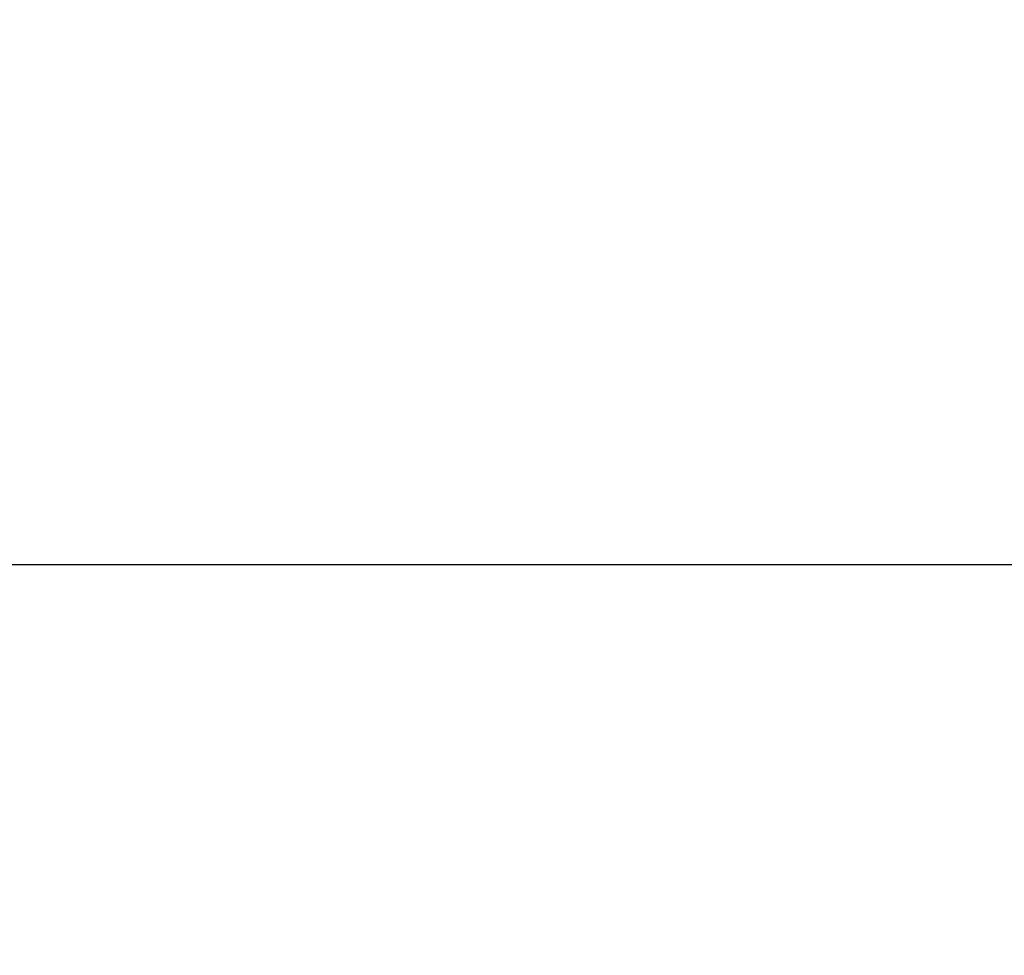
# Model space of a CAD drawing. Header units: millimetres. Extents: x 5411 to 5849, y 1719 to 2519.
# Tile 10 of 247: x 5810.0812 to 5810.0973, y 1747.0804 to 1747.0957. Entities that reach past the tile are written whole.
import ezdxf

# ---------------------------------------------------------------- set-up
doc = ezdxf.new("R2010")
doc.units = ezdxf.units.MM
doc.layers.add('Layer 01', color=7, linetype='Continuous', true_color=0x000000)

# ---------------------------------------------------------------- blocks, each defined once
blk = doc.blocks.new('Hanger v2')
at = {"layer": 'Layer 01', "color": 253, "true_color": 0xa0a0a0}
blk.add_open_spline([(-367.884241, -0.001826, 28.089056), (-367.888307, 0.493376, 28.118799), (-368.061735, 0.991143, 28.148542), (-368.379176, 1.367413, 28.178285), (-368.831463, 1.903517, 28.220662), (-369.576098, 2.192981, 28.263039), (-370.271723, 2.103106, 28.305416), (-370.967348, 2.01323, 28.347793), (-371.613961, 1.544016, 28.39017), (-371.91514, 0.910564, 28.432547), (-372.049102, 0.628809, 28.451396), (-372.114723, 0.314561, 28.470245), (-372.113788, 0, 28.489094)], degree=3, knots=[0, 0, 0, 0, 1.51725, 1.51725, 1.51725, 3.722663, 3.722663, 3.722663, 5.928076, 5.928076, 5.928076, 6.909025, 6.909025, 6.909025, 6.909025], dxfattribs=at)
blk = doc.blocks.new('40X80 v5')
at = {"layer": 'Layer 01'}
blk.add_blockref('Hanger v2', (4369, 1480, -40), dxfattribs=at)

msp = doc.modelspace()

# ---------------------------------------------------------------- linework, layer by layer
at = {"layer": 'Layer 01', "color": 253, "true_color": 0xa0a0a0}
for p, q in [((5809.63664, 1747.086814, 1136.170711), (5814.912265, 1747.086814, 1136.170711)), ((5809.63664, 1747.086814, 1086.170711), (5814.912265, 1747.086814, 1086.170711))]:
    msp.add_line(p, q, dxfattribs=at)

# ---------------------------------------------------------------- block references
at = {"layer": 'Layer 01', "rotation": 89.99999999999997}
msp.add_blockref('40X80 v5', (7292.274453, -2250, 1120), dxfattribs=at)

doc.saveas('drawing.dxf')
